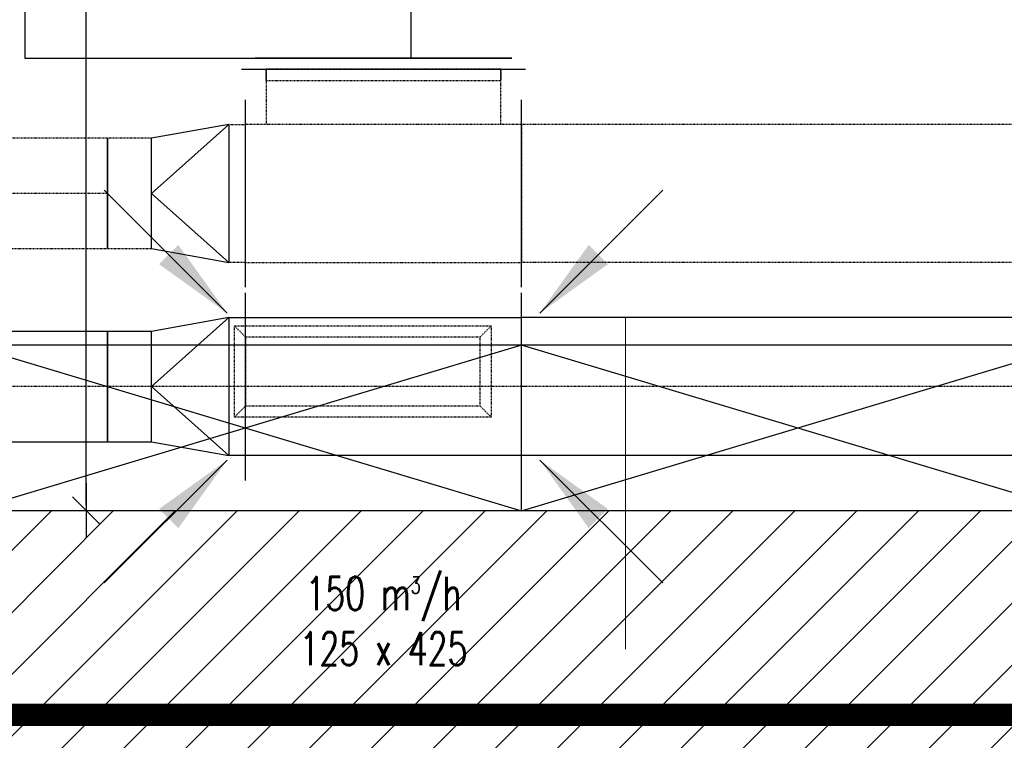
# Model space of a CAD drawing. Header units: millimetres. Extents: x 167273 to 188273, y -125105 to -88145.
# Tile 151 of 210: x 174351 to 174529, y -96811 to -96680. Entities that reach past the tile are written whole.
import ezdxf

# ---------------------------------------------------------------- set-up
doc = ezdxf.new("R2010")
doc.units = ezdxf.units.MM
doc.header["$PDMODE"] = 35
doc.header["$PDSIZE"] = 5
for name, pattern in [('ACAD_ISO03W100', [30, 12, -18]), ('DASHDOT', [1, 0.5, -0.25, 0, -0.25]), ('DASHED', [0.75, 0.5, -0.25]), ('WENT_2', [1.5, 0.5, -1]), ('WENT_3', [1.6, 0.5, -0.5, 0.1, -0.5])]:
    doc.linetypes.add(name, pattern=pattern)
doc.layers.add('!zakres', color=7, linetype='ACAD_ISO03W100', lineweight=60, true_color=0x8a14ff)
for name, color, linetype, lineweight in [('_WENT-KONSTRUKCJA', 254, 'Continuous', 9), ('FLUID-N-BIB', 8, 'Continuous', 30), ('FLUID-W-BIB', 220, 'Continuous', 30)]:
    doc.layers.add(name, color=color, linetype=linetype, lineweight=lineweight)
for name, color, linetype in [('a-wymiary', 9, 'Continuous'), ('b-ściany', 2, 'Continuous'), ('c-meble', 5, 'Continuous'), ('FLUID-N-BIB-HID', 7, 'Continuous'), ('FLUID-N-BIB-SYM', 7, 'Continuous'), ('FLUID-W-BIB-120-ARRGR', 7, 'Continuous'), ('FLUID-W-BIB-HID', 7, 'Continuous'), ('FLUID-W-BIB-SYM', 7, 'Continuous'), ('h-hatch', 8, 'Continuous')]:
    doc.layers.add(name, color=color, linetype=linetype)
doc.styles.add('FDBES', font='romans.shx', dxfattribs={"width": 0.7, "height": 10})
doc.styles.add('PPAB_100', font='romans.shx', dxfattribs={"width": 0.7, "height": 12})
doc.styles.add('ROMANS', font='romans.shx', dxfattribs={"width": 0.7, "height": 10})
doc.dimstyles.new('FDBES', dxfattribs={"dimscale": 50, "dimtxt": 4, "dimasz": 2.5, "dimexe": 0.8, "dimexo": 2, "dimgap": 1, "dimtad": 1, "dimdsep": 46, "dimtxsty": 'FDBES', "dimcen": 2.5, "dimclrd": 4, "dimclre": 5, "dimadec": 0, "dimazin": 0, "dimtfac": 1, "dimtmove": 0, "dimatfit": 3, "dimfxl": 0, "dimarcsym": 0})
doc.dimstyles.new('newPPAB_100', dxfattribs={"dimscale": 0, "dimtxt": 16, "dimasz": 1, "dimexe": 10, "dimexo": 10, "dimgap": 5, "dimtad": 1, "dimdec": 0, "dimzin": 0, "dimdsep": 46, "dimtxsty": 'PPAB_100', "dimblk": 'tick_50', "dimcen": 0.09, "dimdle": 5, "dimse1": 1, "dimse2": 1, "dimclrd": 9, "dimclre": 9, "dimclrt": 161, "dimadec": 0, "dimazin": 0, "dimtfac": 1, "dimtdec": 0, "dimtix": 1, "dimtmove": 2, "dimatfit": 0, "dimldrblk": 'tick_50', "dimfxl": 0, "dimtolj": 1, "dimtzin": 0, "dimarcsym": 0})

# ---------------------------------------------------------------- blocks, each defined once
blk = doc.blocks.new('tick_50')
at = {"color": 9, "ltscale": 20}
for p, q in [((0, 10), (0, -10)), ((-5, 0), (5, 0))]:
    blk.add_line(p, q, dxfattribs=at)
at = {"color": 0}
blk.add_line((2.5, 2.5), (-2.5, -2.5), dxfattribs=at)
blk = doc.blocks.new('*D18')
at = {"layer": 'a-wymiary', "color": 9, "lineweight": -2}
blk.add_line((174757.94, -96536.57), (174242.44, -96536.57), dxfattribs=at)
at = {"layer": 'Defpoints', "color": 0}
for p in [(174241.44, -96536.57), (174241.44, -96768.89), (174758.94, -96768.89)]:
    blk.add_point(p, dxfattribs=at)
at = {"layer": 'a-wymiary', "color": 9, "lineweight": -2, "rotation": 180}
blk.add_blockref('tick_50', (174241.44, -96536.57), dxfattribs=at)
at = {"layer": 'a-wymiary', "color": 9, "lineweight": -2}
blk.add_blockref('tick_50', (174758.94, -96536.57), dxfattribs=at)
at = {"layer": 'a-wymiary', "color": 161, "insert": (174457.39, -96525.57), "char_height": 12, "attachment_point": 5, "style": 'PPAB_100'}
blk.add_mtext('\\A1;517', dxfattribs=at)
blk = doc.blocks.new('*U1021')
at = {"linetype": 'Continuous', "lineweight": -2}
for p, q in [((-750, 125), (-750, 170)), ((-750, -125), (-750, 125)), ((-750, -170), (-750, -125))]:
    blk.add_line(p, q, dxfattribs=at)
at = {"color": 0, "linetype": 'ByBlock', "lineweight": -2}
for p, q in [((-750, 125), (750, 125)), ((-750, -125), (750, -125))]:
    blk.add_line(p, q, dxfattribs=at)
at = {"layer": 'FLUID-N-BIB-HID', "linetype": 'DASHED', "lineweight": -3}
for p, q in [((750, 125), (750, 170)), ((750, 125), (750, -125)), ((750, -170), (750, -125))]:
    blk.add_line(p, q, dxfattribs=at)
blk = doc.blocks.new('*U1020')
at = {"linetype": 'Continuous', "lineweight": -2}
for p, q in [((-750, 125), (-750, 170)), ((750, 125), (750, 170)), ((-750, -125), (-750, 125)), ((750, -125), (750, 125)), ((-750, -170), (-750, -125)), ((750, -170), (750, -125))]:
    blk.add_line(p, q, dxfattribs=at)
at = {"color": 0, "linetype": 'ByBlock', "lineweight": -2}
for p, q in [((-750, 125), (750, 125)), ((-750, -125), (750, -125))]:
    blk.add_line(p, q, dxfattribs=at)
at = {"layer": 'FLUID-W-BIB-SYM', "linetype": 'WENT_3', "lineweight": -3}
for p, q in [((-750, 0), (750, 0)), ((-750, 0), (-742.7, 0)), ((742.3, 0), (750, 0))]:
    blk.add_line(p, q, dxfattribs=at)
blk = doc.blocks.new('*U1019')
at = {"color": 0, "linetype": 'ByBlock', "lineweight": -2}
for p, q in [((-232.5, 0, 20), (232.5, 0, 20)), ((212.5, 0), (-212.5, 0)), ((-212.5, 0, -20), (212.5, 0, -20)), ((212.5, 0), (212.5, 0, -20)), ((212.5, 0), (232.5, 0)), ((-232.5, 0), (-212.5, 0)), ((-212.5, 0, -20), (-212.5, 0))]:
    blk.add_line(p, q, dxfattribs=at)
at = {"linetype": 'Continuous', "lineweight": -3}
for p, q in [((232.5, 0, 20), (-232.5, 0, 20)), ((-232.5, 0, 20), (232.5, 0, 20))]:
    blk.add_line(p, q, dxfattribs=at)
blk = doc.blocks.new('*U1018')
at = {"linetype": 'Continuous', "lineweight": -2}
for p, q in [((-250, 0, 125), (-250, 0, 170)), ((-250, 0, -125), (-250, 0, 125)), ((-250, 0, -170), (-250, 0, -125)), ((250, 0, 125), (250, 0, 170)), ((250, 0, -125), (250, 0, 125)), ((250, 0, -170), (250, 0, -125)), ((250, 0, -107.5), (250.1, 0, -107.5)), ((250.1, 0, 107.5), (250, 0, 107.5))]:
    blk.add_line(p, q, dxfattribs=at)
at = {"color": 0, "linetype": 'ByBlock', "lineweight": -2}
for p, q in [((-250, 0, -125), (-220, 0, -125)), ((-220, 0, 125), (-250, 0, 125)), ((-220, 0, -125), (220, 0, -125)), ((220, 0, 125), (-220, 0, 125)), ((220, 0, -125), (250, 0, -125)), ((250, 0, 125), (220, 0, 125)), ((250, 0, 100), (250.1, 0, 100.1)), ((250.1, 0, -100.1), (250, 0, -100))]:
    blk.add_line(p, q, dxfattribs=at)
at = {"layer": 'FLUID-W-BIB-SYM', "linetype": 'WENT_3', "lineweight": -3}
for q in [(250, 0), (-249.8, 0)]:
    blk.add_line((-250, 0), q, dxfattribs=at)
blk = doc.blocks.new('*U1017')
at = {"layer": 'FLUID-W-BIB-HID', "linetype": 'DASHED', "lineweight": -3}
for p, q in [((-82.5, 232.5), (-62.5, 212.5)), ((-82.5, 232.5), (-82.5, -232.5)), ((82.5, 232.5), (-82.5, 232.5)), ((82.5, 232.5), (62.5, 212.5)), ((82.5, -232.5), (82.5, 232.5)), ((-62.5, -212.5), (-62.5, 212.5)), ((-62.5, 212.5), (62.5, 212.5)), ((62.5, 212.5), (62.5, -212.5)), ((-82.5, -232.5), (-62.5, -212.5)), ((62.5, -212.5), (-62.5, -212.5)), ((62.5, -212.5), (82.5, -232.5)), ((-82.5, -232.5), (82.5, -232.5))]:
    blk.add_line(p, q, dxfattribs=at)
blk = doc.blocks.new('*U1008')
at = {"linetype": 'Continuous', "lineweight": -2}
for p, q in [((-250, 170), (-250, 125)), ((250, 170), (250, 125)), ((-250, 125), (-250, -125)), ((250, 125), (250, -125)), ((-250, -125), (-250, -170)), ((250, -125), (250, -170)), ((-212.5, -225), (-257.5, -225)), ((212.5, -225), (-212.5, -225)), ((257.5, -225), (212.5, -225))]:
    blk.add_line(p, q, dxfattribs=at)
at = {"color": 0, "linetype": 'ByBlock', "lineweight": -2}
for p, q in [((-220, 125), (-250, 125)), ((220, 125), (-220, 125)), ((250, 125), (220, 125)), ((-250, -125), (-220, -125)), ((-220, -125), (220, -125)), ((-212.5, -125), (-212.5, -195)), ((212.5, -195), (212.5, -125)), ((220, -125), (250, -125)), ((-212.5, -195), (-212.5, -225)), ((212.5, -225), (212.5, -195))]:
    blk.add_line(p, q, dxfattribs=at)
blk = doc.blocks.new('*U999')
at = {"linetype": 'Continuous', "lineweight": -2}
for p, q in [((-125, 125), (-125, 170)), ((-125, -125), (-125, 125)), ((125, 100), (125, 0)), ((125, 0), (125, -100)), ((-125, -170), (-125, -125))]:
    blk.add_line(p, q, dxfattribs=at)
at = {"color": 0, "linetype": 'ByBlock', "lineweight": -2}
for p, q in [((-95, 125), (-125, 125)), ((45, 100), (125, 100)), ((125, -100), (45, -100)), ((-125, -125), (-95, -125))]:
    blk.add_line(p, q, dxfattribs=at)
at = {"linetype": 'Continuous', "lineweight": -3}
for p, q in [((-95, 125), (45, 100)), ((45, 0), (-95, 125)), ((-95, 125), (-95, -125)), ((45, 0), (45, 100)), ((-95, -125), (45, 0)), ((45, -100), (45, 0)), ((45, -100), (-95, -125))]:
    blk.add_line(p, q, dxfattribs=at)
at = {"layer": 'FLUID-W-BIB-SYM', "linetype": 'WENT_3', "lineweight": -3}
for p, q in [((-125, 0), (-95, 0)), ((-125, 0), (-117.6, 0)), ((-95, 0), (45, 0)), ((45, 0), (125, 0))]:
    blk.add_line(p, q, dxfattribs=at)
blk = doc.blocks.new('*U998')
at = {"linetype": 'Continuous', "lineweight": -2}
for p, q in [((-125, 125), (-125, 170)), ((-125, -125), (-125, 125)), ((125, 100), (125, 0)), ((125, 0), (125, -100)), ((-125, -170), (-125, -125))]:
    blk.add_line(p, q, dxfattribs=at)
at = {"color": 0, "linetype": 'ByBlock', "lineweight": -2}
for p, q in [((-95, 125), (-125, 125)), ((45, 100), (125, 100)), ((125, -100), (45, -100)), ((-125, -125), (-95, -125))]:
    blk.add_line(p, q, dxfattribs=at)
at = {"linetype": 'Continuous', "lineweight": -3}
for p, q in [((-95, 125), (45, 100)), ((45, 0), (-95, 125)), ((-95, 125), (-95, -125)), ((45, 0), (45, 100)), ((-95, -125), (45, 0)), ((45, -100), (45, 0)), ((45, -100), (-95, -125))]:
    blk.add_line(p, q, dxfattribs=at)
blk = doc.blocks.new('*U884')
at = {"linetype": 'Continuous', "lineweight": -2}
for p, q in [((-535, 0), (-535, 100)), ((535, 100), (535, 0)), ((-535, -100), (-535, 0)), ((535, 0), (535, -100))]:
    blk.add_line(p, q, dxfattribs=at)
at = {"color": 0, "linetype": 'ByBlock', "lineweight": -2}
for p, q in [((-535, 100), (535, 100)), ((535, -100), (-535, -100))]:
    blk.add_line(p, q, dxfattribs=at)
at = {"layer": 'FLUID-W-BIB-SYM', "linetype": 'WENT_3', "lineweight": -3}
blk.add_line((-535, 0), (535, 0), dxfattribs=at)
blk = doc.blocks.new('*U883')
at = {"linetype": 'Continuous', "lineweight": -2}
for p, q in [((-535, 0), (-535, 100)), ((535, 100), (535, 0)), ((-535, -100), (-535, 0)), ((535, 0), (535, -100))]:
    blk.add_line(p, q, dxfattribs=at)
at = {"color": 0, "linetype": 'ByBlock', "lineweight": -2}
for p, q in [((-535, 100), (535, 100)), ((535, -100), (-535, -100))]:
    blk.add_line(p, q, dxfattribs=at)
at = {"layer": 'FLUID-N-BIB-SYM', "linetype": 'DASHDOT', "lineweight": -3}
blk.add_line((-535, 0), (535, 0), dxfattribs=at)
blk = doc.blocks.new('*U794')
blk.add_leader([(0, 0), (-22.27, -22.27)], dimstyle='FDBES', override={"dimscale": 6, "dimclrd": 256})
blk = doc.blocks.new('*U795')
blk.add_leader([(0, 0), (22.27, -22.27)], dimstyle='FDBES', override={"dimscale": 6, "dimclrd": 256})
blk = doc.blocks.new('*U796')
blk.add_leader([(0, 0), (-22.27, 22.27)], dimstyle='FDBES', override={"dimscale": 6, "dimclrd": 256})
blk = doc.blocks.new('*U797')
blk.add_leader([(0, 0), (22.27, 22.27)], dimstyle='FDBES', override={"dimscale": 6, "dimclrd": 256})

msp = doc.modelspace()

# ---------------------------------------------------------------- hatches: boundary and pattern name
at = {"layer": 'h-hatch'}
h = msp.add_hatch(dxfattribs=at)
h.set_pattern_fill('ANSI31', color=256, scale=2.5, style=0)
h.paths.add_polyline_path([(174653.94, -96797.89), (174758.94, -96797.89), (174758.94, -96768.89), (174571.44, -96768.89), (174571.44, -96776.89), (174571.44, -96790.89), (174557.44, -96790.89), (174557.44, -96776.89), (174557.44, -96768.89), (174280.44, -96768.89), (174280.44, -96776.89), (174280.44, -96790.89), (174266.44, -96790.89), (174266.44, -96776.89), (174266.44, -96768.89), (174241.44, -96768.89), (174241.44, -96718.89), (174218.44, -96718.89), (174218.44, -96768.89), (173674.94, -96768.89), (173674.94, -96796.89), (173779.94, -96796.89), (173779.94, -96810.89, 0.450014), (173785.94, -96815.89), (174647.94, -96815.89, 0.450014), (174653.94, -96810.89)])

# ---------------------------------------------------------------- linework, layer by layer
at = {"layer": '!zakres', "linetype": 'DASHED', "ltscale": 40, "const_width": 4, "flags": 128}
msp.add_lwpolyline([(173465.44, -96805.89), (175001.44, -96805.89), (175001.44, -96141.89), (173465.44, -96141.89)], close=True, dxfattribs=at)
at = {"layer": '_WENT-KONSTRUKCJA'}
msp.add_line((174460.29, -96793.96, -346.5), (174460.29, -96733.89, -346.5), dxfattribs=at)
at = {"layer": 'b-ściany'}
msp.add_line((174557.44, -96768.89), (174280.44, -96768.89), dxfattribs=at)
at = {"layer": 'c-meble'}
for p, q in [((174741.44, -96738.89), (174241.44, -96738.89)), ((174341.44, -96738.89), (174441.44, -96768.89)), ((174441.44, -96738.89), (174341.44, -96768.89)), ((174441.44, -96768.89), (174441.44, -96738.89)), ((174441.44, -96768.89), (174541.44, -96738.89)), ((174541.44, -96768.89), (174441.44, -96738.89))]:
    msp.add_line(p, q, dxfattribs=at)
msp.add_lwpolyline([(174421.44, -96596.89), (174351.44, -96596.89), (174351.44, -96686.89), (174421.44, -96686.89)], close=True, dxfattribs=at)

# ---------------------------------------------------------------- block references
at = {"layer": 'FLUID-N-BIB', "linetype": 'WENT_2', "extrusion": (8.55285e-49, 1, 6.12323e-17), "xscale": 0.1000000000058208, "yscale": 0.1, "zscale": 0.1000000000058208, "rotation": 180}
msp.add_blockref('*U1019', (-174416.46, -55.5, -96688.89), dxfattribs=at)
at = {"layer": 'FLUID-N-BIB', "linetype": 'WENT_2', "xscale": 0.1000000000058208, "yscale": 0.1000000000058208, "zscale": 0.1, "rotation": 180}
msp.add_blockref('*U1008', (174416.46, -96711.39, -55.5), dxfattribs=at)
at = {"layer": 'FLUID-N-BIB', "linetype": 'WENT_2', "extrusion": (-1.22465e-16, -3.42114e-48, -1), "xscale": 0.1000000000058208, "yscale": 0.1000000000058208, "zscale": 0.1}
for name, p in [('*U998', (-174378.94, -96711.39, 55.5)), ('*U1021', (-174516.46, -96711.39, 55.5))]:
    msp.add_blockref(name, p, dxfattribs=at)
at = {"layer": 'FLUID-N-BIB', "linetype": 'WENT_2', "extrusion": (-1.22465e-16, 0, -1), "xscale": 0.1000000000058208, "yscale": 0.1000000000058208, "zscale": 0.1}
msp.add_blockref('*U883', (-174312.94, -96711.39, 55.5), dxfattribs=at)
at = {"layer": 'FLUID-W-BIB', "linetype": 'Continuous', "extrusion": (-1.22465e-16, -3.42114e-48, -1), "xscale": 0.1000000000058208, "yscale": 0.1000000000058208, "zscale": 0.1}
for name, p in [('*U999', (-174378.94, -96746.39, 55.5)), ('*U1020', (-174516.43, -96746.39, 55.5))]:
    msp.add_blockref(name, p, dxfattribs=at)
at = {"layer": 'FLUID-W-BIB', "linetype": 'Continuous', "extrusion": (1.22465e-16, 1, 1.83697e-16), "xscale": 0.1000000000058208, "yscale": 0.1, "zscale": 0.1000000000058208}
msp.add_blockref('*U1018', (-174416.45, -55.5, -96746.39), dxfattribs=at)
at = {"layer": 'FLUID-W-BIB', "linetype": 'Continuous', "extrusion": (-1.22465e-16, 0, -1), "xscale": 0.1000000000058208, "yscale": 0.1000000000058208, "zscale": 0.1}
msp.add_blockref('*U884', (-174312.94, -96746.39, 55.5), dxfattribs=at)
at = {"layer": 'FLUID-W-BIB', "linetype": 'Continuous', "extrusion": (1.54074e-32, 1.22465e-16, -1), "xscale": 0.1000000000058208, "yscale": 0.1000000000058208, "zscale": 0.1, "rotation": 90}
msp.add_blockref('*U1017', (-174412.7, -96743.66, -268.5), dxfattribs=at)
at = {"layer": 'FLUID-W-BIB-120-ARRGR', "rotation": 90}
for name, p in [('*U797', (174388.13, -96733.07, -80.5)), ('*U795', (174444.77, -96733.07, -80.5)), ('*U796', (174388.13, -96759.71, -80.5)), ('*U794', (174444.77, -96759.71, -80.5))]:
    msp.add_blockref(name, p, dxfattribs=at)

# ---------------------------------------------------------------- texts
at = {"layer": 'FLUID-W-BIB-120-ARRGR', "insert": (174416.45, -96788.89, -55.5), "char_height": 6, "attachment_point": 5, "style": 'ROMANS'}
msp.add_mtext('150 m{\\A2;\\H0.5x;3}/h\\P125 x 425', dxfattribs=at)

# ---------------------------------------------------------------- dimensions: what is measured, and where the dimension line sits
at = {"layer": 'a-wymiary'}
msp.add_linear_dim(base=(174362.59, -96207.89), p1=(174241.44, -96768.89), p2=(174241.44, -96207.89), angle=90, dimstyle='newPPAB_100', override={"dimscale": 1}, dxfattribs=at).render()
dim = msp.add_linear_dim(base=(174241.44180786, -96536.56996996), p1=(174758.94180786, -96768.89367189), p2=(174241.44180786, -96768.89367189), dimstyle='newPPAB_100', override={"dimscale": 1}, dxfattribs=at)
dim.commit()
dim.dimension.update_dxf_attribs({"geometry": '*D18', "text_midpoint": (174457.38977085, -96525.56996996), "dimtype": 160})

doc.saveas('drawing.dxf')
